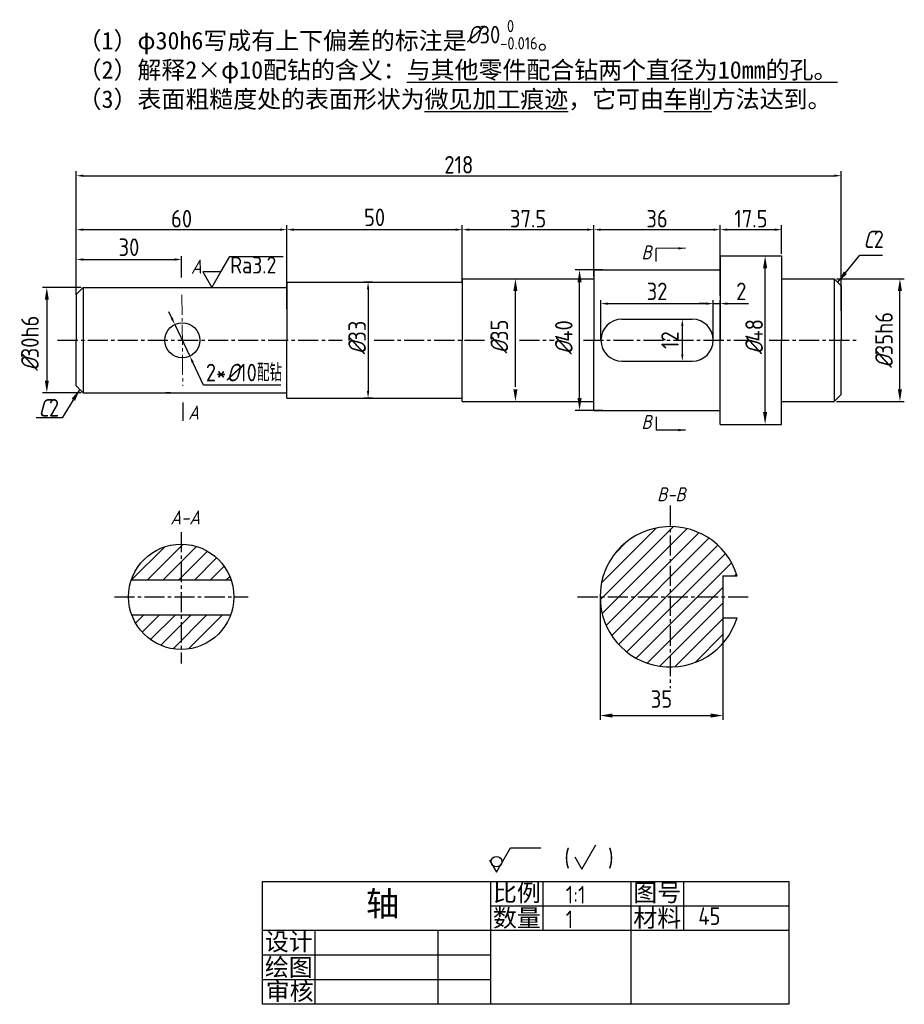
# Model space of a CAD drawing. Header units: millimetres. Extents: x 273 to 525, y -18 to 262.
import ezdxf

# ---------------------------------------------------------------- set-up
doc = ezdxf.new("R2010")
doc.units = ezdxf.units.MM
doc.header["$LTSCALE"] = 0.3
doc.header["$PDMODE"] = 3
doc.header["$PDSIZE"] = -4
doc.linetypes.add('CENTER2', pattern=[28.575, 19.05, -3.175, 3.175, -3.175])
for name, color, linetype, lineweight in [('CSX', 7, 'Continuous', 30), ('XDHX', 7, 'CENTER2', 9), ('轮廓线', 7, 'Continuous', 30)]:
    doc.layers.add(name, color=color, linetype=linetype, lineweight=lineweight)
for name, color, linetype in [('ST尺寸', 7, 'Continuous'), ('剖面线', 7, 'Continuous'), ('点化线', 7, 'CENTER2')]:
    doc.layers.add(name, color=color, linetype=linetype)
doc.layers.add('图框', color=7, linetype='Continuous', lineweight=30, plot=False)
doc.layers.add('实体层', color=7, linetype='Continuous', lineweight=30, plot=False)
doc.layers.add('细实线层', color=7, linetype='Continuous', plot=False)
doc.styles.add('HZ', font='gbeitc.shx', dxfattribs={"height": 5})
doc.styles.get("Standard").update_dxf_attribs({"font": 'gbenor.shx'})
doc.styles.add('SZ', font='gbenor.shx', dxfattribs={"bigfont": 'gbcbig.shx'})
doc.styles.add('样式 1', font='仿宋_GB2312.ttf', dxfattribs={"height": 3.5})
doc.styles.add('样式 2', font='仿宋_GB2312.ttf', dxfattribs={"height": 7})
doc.dimstyles.new('ISO-25', dxfattribs={"dimtxt": 5, "dimasz": 2, "dimexe": 1.25, "dimexo": 0.625, "dimtad": 1, "dimtoh": 1, "dimdsep": 46, "dimtxsty": 'Standard', "dimcen": 2.5, "dimadec": 0, "dimazin": 0, "dimtfac": 1, "dimtmove": 0, "dimatfit": 1, "dimfxl": 1, "dimarcsym": 0})
doc.dimstyles.new('机械图样', dxfattribs={"dimtxt": 5, "dimasz": 2, "dimexe": 1, "dimexo": 0, "dimgap": 1, "dimtad": 1, "dimtoh": 1, "dimdsep": 46, "dimtxsty": 'SZ', "dimcen": 2.5, "dimadec": 0, "dimazin": 0, "dimtfac": 1, "dimtmove": 0, "dimatfit": 3, "dimfxl": 1, "dimarcsym": 0})
doc.dimstyles.new('标注偏差', dxfattribs={"dimtxt": 5, "dimasz": 3.5, "dimexe": 1.25, "dimexo": 0.625, "dimtad": 1, "dimdec": 1, "dimdsep": 46, "dimtxsty": 'Standard', "dimcen": 2.5, "dimadec": 0, "dimazin": 0, "dimtol": 1, "dimtm": 1e-09, "dimtfac": 0.7, "dimtmove": 0, "dimatfit": 3, "dimfxl": 1, "dimtolj": 1, "dimarcsym": 0})

# ---------------------------------------------------------------- blocks, each defined once
blk = doc.blocks.new('*D4')
at = {"layer": 'Defpoints', "color": 0, "transparency": 16777216}
for p in [(348.97, 202.46), (288.97, 183.98), (348.97, 179.23)]:
    blk.add_point(p, dxfattribs=at)
at = {"layer": '剖面线', "color": 0, "lineweight": -2, "transparency": 16777216}
for p, q in [((288.97, 184.6), (288.97, 203.71)), ((290.97, 202.46), (346.97, 202.46)), ((348.97, 179.85), (348.97, 203.71))]:
    blk.add_line(p, q, dxfattribs=at)
at = {"layer": '剖面线', "color": 0, "transparency": 16777216}
for points in [[(290.97, 202.79), (290.97, 202.13), (288.97, 202.46)], [(346.97, 202.79), (346.97, 202.13), (348.97, 202.46)]]:
    blk.add_solid(points, dxfattribs=at)
at = {"layer": '剖面线', "color": 0, "transparency": 16777216, "insert": (318.97, 205.58), "char_height": 5, "attachment_point": 5}
blk.add_mtext('60', dxfattribs=at)
blk = doc.blocks.new('*D5')
at = {"layer": 'Defpoints', "color": 0, "transparency": 16777216}
for p in [(436.47, 202.46), (398.97, 188.48), (436.47, 188.48)]:
    blk.add_point(p, dxfattribs=at)
at = {"layer": '剖面线', "color": 0, "lineweight": -2, "transparency": 16777216}
for p, q in [((398.97, 189.1), (398.97, 203.71)), ((400.97, 202.46), (434.47, 202.46)), ((436.47, 189.1), (436.47, 203.71))]:
    blk.add_line(p, q, dxfattribs=at)
at = {"layer": '剖面线', "color": 0, "transparency": 16777216}
for points in [[(400.97, 202.79), (400.97, 202.13), (398.97, 202.46)], [(434.47, 202.79), (434.47, 202.13), (436.47, 202.46)]]:
    blk.add_solid(points, dxfattribs=at)
at = {"layer": '剖面线', "color": 0, "transparency": 16777216, "insert": (417.72, 205.58), "char_height": 5, "attachment_point": 5}
blk.add_mtext('37.5', dxfattribs=at)
blk = doc.blocks.new('*D6')
at = {"layer": 'Defpoints', "color": 0, "transparency": 16777216}
for p in [(472.47, 202.46), (472.47, 194.98), (436.47, 188.48)]:
    blk.add_point(p, dxfattribs=at)
at = {"layer": '剖面线', "color": 0, "lineweight": -2, "transparency": 16777216}
for p, q in [((436.47, 189.1), (436.47, 203.71)), ((438.47, 202.46), (470.47, 202.46)), ((472.47, 195.6), (472.47, 203.71))]:
    blk.add_line(p, q, dxfattribs=at)
at = {"layer": '剖面线', "color": 0, "transparency": 16777216}
for points in [[(438.47, 202.79), (438.47, 202.13), (436.47, 202.46)], [(470.47, 202.79), (470.47, 202.13), (472.47, 202.46)]]:
    blk.add_solid(points, dxfattribs=at)
at = {"layer": '剖面线', "color": 0, "transparency": 16777216, "insert": (454.47, 205.58), "char_height": 5, "attachment_point": 5}
blk.add_mtext('36', dxfattribs=at)
blk = doc.blocks.new('*D7')
at = {"layer": 'Defpoints', "color": 0, "transparency": 16777216}
for p in [(489.97, 202.46), (489.97, 194.98), (472.47, 182.98)]:
    blk.add_point(p, dxfattribs=at)
at = {"layer": '剖面线', "color": 0, "lineweight": -2, "transparency": 16777216}
for p, q in [((472.47, 183.6), (472.47, 203.71)), ((474.47, 202.46), (487.97, 202.46)), ((489.97, 195.6), (489.97, 203.71))]:
    blk.add_line(p, q, dxfattribs=at)
at = {"layer": '剖面线', "color": 0, "transparency": 16777216}
for points in [[(474.47, 202.79), (474.47, 202.13), (472.47, 202.46)], [(487.97, 202.79), (487.97, 202.13), (489.97, 202.46)]]:
    blk.add_solid(points, dxfattribs=at)
at = {"layer": '剖面线', "color": 0, "transparency": 16777216, "insert": (481.22, 205.58), "char_height": 5, "attachment_point": 5}
blk.add_mtext('17.5', dxfattribs=at)
blk = doc.blocks.new('*D8')
at = {"layer": 'Defpoints', "color": 0, "transparency": 16777216}
for p in [(506.97, 217.83), (288.97, 190.51), (506.97, 178.73)]:
    blk.add_point(p, dxfattribs=at)
at = {"layer": '剖面线', "color": 0, "lineweight": -2, "transparency": 16777216}
for p, q in [((288.97, 191.14), (288.97, 219.08)), ((506.97, 179.35), (506.97, 219.08)), ((290.97, 217.83), (504.97, 217.83))]:
    blk.add_line(p, q, dxfattribs=at)
at = {"layer": '剖面线', "color": 0, "transparency": 16777216}
for points in [[(290.97, 218.16), (290.97, 217.5), (288.97, 217.83)], [(504.97, 218.16), (504.97, 217.5), (506.97, 217.83)]]:
    blk.add_solid(points, dxfattribs=at)
at = {"layer": '剖面线', "color": 0, "transparency": 16777216, "insert": (397.97, 220.95), "char_height": 5, "attachment_point": 5}
blk.add_mtext('218', dxfattribs=at)
blk = doc.blocks.new('*D9')
at = {"layer": 'Defpoints', "color": 0, "transparency": 16777216}
for p in [(373.97, 187.48), (372.11, 154.48), (373.97, 154.48)]:
    blk.add_point(p, dxfattribs=at)
at = {"layer": '剖面线', "color": 0, "lineweight": -2, "transparency": 16777216}
for p, q in [((373.34, 187.48), (370.86, 187.48)), ((372.11, 185.48), (372.11, 156.48)), ((373.34, 154.48), (370.86, 154.48))]:
    blk.add_line(p, q, dxfattribs=at)
at = {"layer": '剖面线', "color": 0, "transparency": 16777216}
for points in [[(371.78, 185.48), (372.45, 185.48), (372.11, 187.48)], [(371.78, 156.48), (372.45, 156.48), (372.11, 154.48)]]:
    blk.add_solid(points, dxfattribs=at)
at = {"layer": '剖面线', "color": 0, "transparency": 16777216, "insert": (368.99, 171.68), "char_height": 5, "attachment_point": 5, "rotation": 90}
blk.add_mtext('{\\Fgbeitc|c0;%%C}33', dxfattribs=at)
blk = doc.blocks.new('*D10')
at = {"color": 0, "lineweight": -2, "transparency": 16777216}
for p, q in [((316.16, 177.27), (315.31, 179.08)), ((317.02, 175.47), (321.31, 166.43)), ((325.24, 158.15), (322.17, 164.63)), ((347.26, 158.15), (325.24, 158.15))]:
    blk.add_line(p, q, dxfattribs=at)
at = {"color": 0, "transparency": 16777216}
for points in [[(316.47, 177.42), (315.86, 177.13), (317.02, 175.47)], [(322.47, 164.77), (321.87, 164.48), (321.31, 166.43)]]:
    blk.add_solid(points, dxfattribs=at)
at = {"layer": 'Defpoints', "color": 0, "transparency": 16777216}
for p in [(317.02, 175.47), (321.31, 166.43)]:
    blk.add_point(p, dxfattribs=at)
at = {"color": 0, "transparency": 16777216, "insert": (336.75, 161.74), "char_height": 5, "attachment_point": 5, "style": 'SZ'}
blk.add_mtext('2*{\\Fgbeitc|c0;%%C}10配钻', dxfattribs=at)
blk = doc.blocks.new('*D23')
at = {"color": 0, "lineweight": -2, "transparency": 16777216}
for p, q in [((470.47, 181.38), (470.47, 182.38)), ((472.47, 170.98), (472.47, 182.38)), ((468.47, 181.38), (466.47, 181.38)), ((470.47, 181.38), (472.47, 181.38)), ((474.47, 181.38), (480.49, 181.38))]:
    blk.add_line(p, q, dxfattribs=at)
at = {"color": 0, "transparency": 16777216}
for points in [[(468.47, 181.71), (468.47, 181.04), (470.47, 181.38)], [(474.47, 181.71), (474.47, 181.04), (472.47, 181.38)]]:
    blk.add_solid(points, dxfattribs=at)
at = {"layer": 'Defpoints', "color": 0, "transparency": 16777216}
for p in [(470.47, 181.38), (472.47, 181.38), (472.47, 170.98)]:
    blk.add_point(p, dxfattribs=at)
at = {"color": 0, "transparency": 16777216, "insert": (478.48, 184.88), "char_height": 5, "attachment_point": 5, "style": 'SZ'}
blk.add_mtext('2', dxfattribs=at)
blk = doc.blocks.new('*D24')
at = {"color": 0, "lineweight": -2, "transparency": 16777216}
for p, q in [((438.47, 170.98), (438.47, 182.38)), ((470.47, 170.98), (470.47, 182.38)), ((440.47, 181.38), (468.47, 181.38))]:
    blk.add_line(p, q, dxfattribs=at)
at = {"color": 0, "transparency": 16777216}
for points in [[(440.47, 181.71), (440.47, 181.04), (438.47, 181.38)], [(468.47, 181.71), (468.47, 181.04), (470.47, 181.38)]]:
    blk.add_solid(points, dxfattribs=at)
at = {"layer": 'Defpoints', "color": 0, "transparency": 16777216}
for p in [(470.47, 181.38), (438.47, 170.98), (470.47, 170.98)]:
    blk.add_point(p, dxfattribs=at)
at = {"color": 0, "transparency": 16777216, "insert": (454.47, 184.88), "char_height": 5, "attachment_point": 5, "style": 'SZ'}
blk.add_mtext('32', dxfattribs=at)
blk = doc.blocks.new('*D25')
at = {"color": 0, "lineweight": -2, "transparency": 16777216}
for p, q in [((459.97, 176.98), (462.66, 176.98)), ((461.66, 174.98), (461.66, 166.98)), ((459.97, 164.98), (462.66, 164.98))]:
    blk.add_line(p, q, dxfattribs=at)
at = {"color": 0, "transparency": 16777216}
for points in [[(461.33, 174.98), (462, 174.98), (461.66, 176.98)], [(461.33, 166.98), (462, 166.98), (461.66, 164.98)]]:
    blk.add_solid(points, dxfattribs=at)
at = {"layer": 'Defpoints', "color": 0, "transparency": 16777216}
for p in [(459.97, 176.98), (459.97, 164.98), (461.66, 164.98)]:
    blk.add_point(p, dxfattribs=at)
at = {"color": 0, "transparency": 16777216, "insert": (458.16, 170.98), "char_height": 5, "attachment_point": 5, "rotation": 90, "style": 'SZ'}
blk.add_mtext('12', dxfattribs=at)
blk = doc.blocks.new('*D26')
at = {"color": 0, "lineweight": -2, "transparency": 16777216}
for p, q in [((348.97, 187.48), (348.97, 203.46)), ((350.97, 202.46), (396.97, 202.46)), ((398.97, 187.48), (398.97, 203.46))]:
    blk.add_line(p, q, dxfattribs=at)
at = {"color": 0, "transparency": 16777216}
for points in [[(350.97, 202.79), (350.97, 202.13), (348.97, 202.46)], [(396.97, 202.79), (396.97, 202.13), (398.97, 202.46)]]:
    blk.add_solid(points, dxfattribs=at)
at = {"layer": 'Defpoints', "color": 0, "transparency": 16777216}
for p in [(398.97, 202.46), (348.97, 187.48), (398.97, 187.48)]:
    blk.add_point(p, dxfattribs=at)
at = {"color": 0, "transparency": 16777216, "insert": (373.97, 205.96), "char_height": 5, "attachment_point": 5, "style": 'SZ'}
blk.add_mtext('50', dxfattribs=at)
blk = doc.blocks.new('*D27')
at = {"color": 0, "lineweight": -2, "transparency": 16777216}
for p, q in [((288.97, 183.98), (288.97, 194.95)), ((290.97, 193.95), (316.97, 193.95)), ((318.97, 193.95), (318.97, 194.95))]:
    blk.add_line(p, q, dxfattribs=at)
at = {"color": 0, "transparency": 16777216}
for points in [[(290.97, 194.29), (290.97, 193.62), (288.97, 193.95)], [(316.97, 194.29), (316.97, 193.62), (318.97, 193.95)]]:
    blk.add_solid(points, dxfattribs=at)
at = {"layer": 'Defpoints', "color": 0, "transparency": 16777216}
for p in [(318.97, 193.95), (318.97, 193.95), (288.97, 183.98)]:
    blk.add_point(p, dxfattribs=at)
at = {"color": 0, "transparency": 16777216, "insert": (303.97, 197.45), "char_height": 5, "attachment_point": 5, "style": 'SZ'}
blk.add_mtext('30', dxfattribs=at)

msp = doc.modelspace()

# ---------------------------------------------------------------- hatches: boundary and pattern name
h = msp.add_hatch()
h.set_pattern_fill('ANSI31', color=5)
h.paths.add_polyline_path([(458.228, 117.854, 0.4142136), (438.228, 97.854), (458.228, 97.854)])
h.paths.add_polyline_path([(458.228, 117.854), (458.228, 97.854), (473.228, 97.854), (473.228, 103.854), (477.307, 103.854, 0.3275382)])
h.paths.add_polyline_path([(458.228, 97.854), (438.228, 97.854, 0.4142136), (458.228, 77.854)])
h.paths.add_polyline_path([(473.228, 97.229), (473.228, 97.854), (458.228, 97.854), (458.228, 77.854, 0.2152504), (473.228, 84.625)])
h = msp.add_hatch()
h.set_pattern_fill('ANSI31', color=5)
h.paths.add_polyline_path([(318.864, 112.854, 0.3230373), (304.63, 102.587), (318.864, 102.587)])
h.paths.add_polyline_path([(318.864, 112.854), (318.864, 102.587), (333.098, 102.587, 0.3230373)])
h.paths.add_polyline_path([(318.864, 92.587), (304.819, 92.587, 0.312618), (318.864, 82.854)])
h.paths.add_polyline_path([(332.908, 92.587), (318.864, 92.587), (318.864, 82.854, 0.312618)])

# ---------------------------------------------------------------- linework, layer by layer
at = {"lineweight": 30}
for p, q in [((318.972, 188.789), (318.972, 193.955)), ((319.305, 153.167), (319.305, 148.001))]:
    msp.add_line(p, q, dxfattribs=at)
for p, q in [((330.142, 190.412), (332.702, 194.846)), ((332.702, 194.846), (347.959, 194.824))]:
    msp.add_line(p, q)
msp.add_lwpolyline([(330.142, 190.412), (325.022, 190.412), (327.582, 185.978)], close=True)
at = {"layer": 'CSX'}
for p, q in [((454.239, 193.376), (454.239, 197.115)), ((454.239, 149.109), (454.239, 145.37))]:
    msp.add_line(p, q, dxfattribs=at)
at = {"layer": 'CSX', "color": 5}
for p, q in [((333.098, 102.587), (304.63, 102.587)), ((332.908, 92.587), (304.819, 92.587))]:
    msp.add_line(p, q, dxfattribs=at)
at = {"layer": 'CSX'}
msp.add_circle((319.167, 170.949), 5, dxfattribs=at)
at = {"layer": 'CSX', "color": 5}
msp.add_circle((318.864, 97.854), 15, dxfattribs=at)
at = {"layer": 'ST尺寸'}
for p, q in [((408.712, 19.375), (412.712, 26.303)), ((412.712, 26.303), (421.301, 26.303)), ((433.042, 20.299), (437.042, 27.227)), ((406.712, 22.839), (408.712, 19.375)), ((431.042, 23.763), (433.042, 20.299))]:
    msp.add_line(p, q, dxfattribs=at)
msp.add_circle((408.712, 22.385), 1.511, dxfattribs=at)
at = {"layer": 'XDHX'}
msp.add_line((319.025, 183.928), (319.309, 157.97), dxfattribs=at)
at = {"layer": '剖面线'}
for p, q in [((481.842, 194.978), (486.512, 194.978)), ((438.971, 190.978), (431.128, 190.978)), ((485.262, 150.478), (485.262, 191.478)), ((414.266, 188.478), (415.352, 188.478)), ((505.592, 188.478), (524.93, 188.478)), ((290.342, 185.978), (279.315, 185.978)), ((314.749, 185.978), (316.942, 185.978)), ((414.102, 157.723), (414.102, 185.723)), ((432.378, 154.478), (432.378, 187.478)), ((280.565, 182.478), (280.565, 159.478)), ((523.68, 156.978), (523.68, 184.978)), ((290.342, 155.978), (279.315, 155.978)), ((315.945, 155.978), (314.442, 155.978)), ((414.266, 153.478), (415.352, 153.478)), ((505.592, 153.478), (524.93, 153.478)), ((438.971, 150.978), (431.128, 150.978)), ((481.842, 146.978), (486.512, 146.978))]:
    msp.add_line(p, q, dxfattribs=at)
at = {"layer": '剖面线', "color": 5}
for p, q in [((438.228, 97.229), (438.228, 62.773)), ((473.228, 97.229), (473.228, 62.773)), ((441.728, 64.023), (469.728, 64.023))]:
    msp.add_line(p, q, dxfattribs=at)
at = {"layer": '剖面线'}
for points in [[(484.679, 191.478), (485.845, 191.478), (485.262, 194.978)], [(431.795, 187.478), (432.961, 187.478), (432.378, 190.978)], [(413.518, 184.978), (414.685, 184.978), (414.102, 188.478)], [(523.097, 184.978), (524.263, 184.978), (523.68, 188.478)], [(279.982, 182.478), (281.148, 182.478), (280.565, 185.978)], [(279.982, 159.478), (281.148, 159.478), (280.565, 155.978)], [(413.518, 156.978), (414.685, 156.978), (414.102, 153.478)], [(431.795, 154.478), (432.961, 154.478), (432.378, 150.978)], [(523.097, 156.978), (524.263, 156.978), (523.68, 153.478)], [(484.679, 150.478), (485.845, 150.478), (485.262, 146.978)]]:
    msp.add_solid(points, dxfattribs=at)
at = {"layer": '剖面线', "color": 5}
for points in [[(441.728, 64.607), (441.728, 63.44), (438.228, 64.023)], [(469.728, 64.607), (469.728, 63.44), (473.228, 64.023)]]:
    msp.add_solid(points, dxfattribs=at)
at = {"layer": '实体层'}
for p, q in [((342.055, -18.247), (342.055, 16.753)), ((342.055, 16.753), (492.055, 16.753)), ((492.055, 16.753), (492.055, -18.247)), ((492.055, -18.247), (342.055, -18.247))]:
    msp.add_line(p, q, dxfattribs=at)
at = {"layer": '点化线'}
for p, q in [((283.641, 170.978), (364.693, 170.978)), ((373.843, 170.978), (405.857, 170.978)), ((415.29, 170.978), (425.16, 170.978)), ((433.458, 170.978), (480.245, 170.978)), ((486.413, 170.978), (511.259, 170.978)), ((458.228, 123.864), (458.228, 71.844)), ((318.864, 116.3), (318.864, 78.873)), ((299.819, 97.854), (337.909, 97.854)), ((431.842, 97.854), (480.534, 97.854))]:
    msp.add_line(p, q, dxfattribs=at)
at = {"layer": '细实线层'}
for p, q in [((407.055, -18.247), (407.055, 16.753)), ((422.055, 2.753), (422.055, 16.753)), ((447.055, -18.247), (447.055, 16.753)), ((462.055, 2.753), (462.055, 16.753)), ((492.055, 9.753), (407.055, 9.753)), ((492.055, 2.753), (342.055, 2.753)), ((357.055, -18.247), (357.055, 2.753)), ((392.055, -18.247), (392.055, 2.753)), ((407.055, -4.247), (342.055, -4.247)), ((407.055, -11.247), (342.055, -11.247))]:
    msp.add_line(p, q, dxfattribs=at)
at = {"layer": '轮廓线'}
for p, q in [((472.467, 194.978), (489.967, 194.978)), ((472.467, 194.978), (472.467, 170.978)), ((489.967, 194.978), (489.967, 170.978)), ((436.467, 190.978), (472.467, 190.978)), ((436.467, 190.978), (436.467, 170.978)), ((398.967, 188.478), (436.467, 188.478)), ((398.967, 188.478), (398.967, 170.978)), ((489.967, 188.478), (504.967, 188.478)), ((504.967, 188.478), (506.967, 186.478)), ((504.967, 188.478), (504.967, 153.478)), ((288.967, 183.978), (290.967, 185.978)), ((290.967, 185.978), (348.967, 185.978)), ((290.967, 185.978), (290.967, 155.978)), ((348.967, 187.478), (398.967, 187.478)), ((348.967, 187.478), (348.967, 170.978)), ((506.967, 186.478), (506.967, 170.978)), ((288.967, 183.978), (288.967, 170.978)), ((444.467, 176.978), (464.467, 176.978)), ((288.967, 157.978), (288.967, 170.978)), ((291.967, 170.978), (291.967, 170.978)), ((291.967, 170.978), (291.967, 170.978)), ((341.967, 170.978), (341.967, 170.978)), ((341.967, 170.978), (341.967, 170.978)), ((348.967, 154.478), (348.967, 170.978)), ((398.967, 153.478), (398.967, 170.978)), ((436.467, 150.978), (436.467, 170.978)), ((438.467, 170.978), (438.467, 170.978)), ((438.467, 170.978), (438.467, 170.978)), ((470.467, 170.978), (470.467, 170.978)), ((470.467, 170.978), (470.467, 170.978)), ((472.467, 146.978), (472.467, 170.978)), ((489.967, 146.978), (489.967, 170.978)), ((506.967, 155.478), (506.967, 170.978)), ((444.467, 164.978), (464.467, 164.978)), ((288.967, 157.978), (290.967, 155.978)), ((290.967, 155.978), (348.967, 155.978)), ((348.967, 154.478), (398.967, 154.478)), ((506.967, 155.478), (504.967, 153.478)), ((398.967, 153.478), (436.467, 153.478)), ((489.967, 153.478), (504.967, 153.478)), ((436.467, 150.978), (472.467, 150.978)), ((472.467, 146.978), (489.967, 146.978))]:
    msp.add_line(p, q, dxfattribs=at)
at = {"layer": '轮廓线', "color": 5}
for p, q in [((473.228, 103.854), (477.307, 103.854)), ((473.228, 103.854), (473.228, 91.854)), ((473.228, 91.854), (477.307, 91.854))]:
    msp.add_line(p, q, dxfattribs=at)
at = {"layer": '轮廓线'}
for centre, start, end in [((444.467, 170.978), 90, 180), ((464.467, 170.978), 0, 90), ((444.467, 170.978), 180, 270), ((464.467, 170.978), 270, 0)]:
    msp.add_arc(centre, 6, start, end, dxfattribs=at)
at = {"layer": '轮廓线', "color": 5}
msp.add_arc((458.228, 97.854), 20, 17.4576, 342.5424, dxfattribs=at)

# ---------------------------------------------------------------- texts
at = {"attachment_point": 1}
for s, width, gutter_width, heights, insert, char_height in [('{\\fFangSong_GB2312|b0|i0|c134|p49;（1）φ30h6写成有上下偏差的标注是\\A1;\\Fgbeitc|c0;\\C5;%%C\\Fgbenor|c134;30\\H0.7x;\\S 0^ -0.016;\\A0;\\fFangSong_GB2312|b0|i0|c134|p49;\\H1.42857x;\\C256;。\\P\\pxqj;（2）解释2×φ10配钻的含义：\\L\\C5;与其他零件配合钻两个直径为10mm的孔\\C256;。\\l\\P（3）表面粗糙度处的表面形状为\\L\\C5;微见加工痕迹\\l\\C256;，它可由\\L\\C5;车削\\l\\C256;方法达到。}', 247.43319, 10, [52.064], (289.346, 262.218), 5), ('{\\Fgbeitc|c134;B}', 33.34541, 20, [0], (450.001, 197.97), 4), ('{\\Fgbeitc|c134;A}', 33.34541, 20, [0], (321.65, 193.932), 4), ('{\\Fgbeitc|c134;A}', 33.34541, 20, [0], (320.831, 152.355), 4), ('{\\Fgbeitc|c134;B}', 33.34541, 20, [0], (450.001, 149.665), 4), ('{\\Fgbeitc|c134;B-B}', 33.34541, 20, [0], (454.449, 129.051), 4), ('{\\Fgbeitc|c134;A-A}', 33.34541, 20, [0], (315.763, 122.454), 4), ('\\pxi-3,l4,t4;(    )', 35.06368, 10, [0], (423.062, 25.905), 5)]:
    msp.add_mtext_dynamic_manual_height_columns(s, width=width, gutter_width=gutter_width, heights=heights, dxfattribs=dict(at, insert=insert, char_height=char_height))
at = {"insert": (332.826, 194.774), "char_height": 4.8, "attachment_point": 1, "style": 'SZ'}
msp.add_mtext_dynamic_manual_height_columns('Ra{\\Fgbenor|c134;3.2}', width=30.17021, gutter_width=20, heights=[0], dxfattribs=at)
at = {"layer": 'ST尺寸', "char_height": 5, "attachment_point": 1, "style": 'HZ'}
for s, insert in [('{\\Fgbenor|c0;1:1}', (428.445, 15.445)), ('{\\Fgbenor|c0;1}', (428.445, 8.445)), ('{\\Fgbenor|c0;45}', (466.224, 9.378))]:
    msp.add_mtext_dynamic_manual_height_columns(s, width=25, gutter_width=25, heights=[0], dxfattribs=dict(at, insert=insert))
at = {"layer": '剖面线', "char_height": 5, "attachment_point": 1}
for width, insert in [(5.58857, (513.157, 202.2)), (9.88385, (278.113, 154.208))]:
    msp.add_mtext_dynamic_manual_height_columns('{\\Fgbeitc|c0;C}2', width=width, gutter_width=12.5, heights=[0], dxfattribs=dict(at, insert=insert))
at = {"layer": '剖面线', "color": 7, "insert": (275.76, 170.039), "char_height": 5, "attachment_point": 5, "rotation": 90}
msp.add_mtext('\\A1;{\\Fgbeitc|c0;%%C}30h6', dxfattribs=at)
at = {"layer": '剖面线', "char_height": 5, "attachment_point": 5, "rotation": 90}
for s, insert in [('\\A1;{\\Fgbeitc|c0;%%C}35h6', (519.142, 170.978)), ('\\A1;{\\Fgbeitc|c0;%%C}35', (409.513, 171.942)), ('\\A1;{\\Fgbeitc|c0;%%C}40', (427.904, 171.741))]:
    msp.add_mtext(s, dxfattribs=dict(at, insert=insert))
at = {"layer": '剖面线', "insert": (482.137, 171.946), "char_height": 5, "width": 5.52083, "attachment_point": 5, "rotation": 90}
msp.add_mtext('\\A1;{\\Fgbeitc|c0;%%C}48', dxfattribs=at)
at = {"layer": '剖面线', "insert": (455.728, 68.733), "char_height": 5, "attachment_point": 5}
msp.add_mtext('\\A1;35', dxfattribs=at)
at = {"layer": '图框', "attachment_point": 5}
for s, insert, char_height, width, style in [('比例', (414.523, 13.319), 5, 22.67104, '样式 1'), ('图号', (454.523, 13.319), 5, 22.67104, '样式 1'), ('轴', (376.274, 10.045), 7, 90, '样式 2'), ('数量', (414.515, 6.059), 5, 22.67104, '样式 1'), ('材料', (454.515, 6.059), 5, 22.67104, '样式 1'), ('设计', (349.523, -0.681), 5, 22.67104, '样式 1'), ('绘图', (349.515, -7.941), 5, 22.67104, '样式 1'), ('审核', (349.765, -14.809), 5, 22.67104, '样式 1')]:
    msp.add_mtext(s, dxfattribs=dict(at, insert=insert, char_height=char_height, width=width, style=style))

# ---------------------------------------------------------------- dimensions: what is measured, and where the dimension line sits
for base, p1, p2, picture, middle in [((398.967, 202.459), (348.967, 187.478), (398.967, 187.478), '*D26', (373.967, 205.959)), ((318.972, 193.9548), (288.9671, 183.9781), (318.972, 193.9548), '*D27', (303.9696, 197.4548)), ((470.467, 181.376), (438.467, 170.978), (470.467, 170.978), '*D24', (454.467, 184.876)), ((472.467, 181.376), (470.467, 181.376), (472.467, 170.978), '*D23', (478.478, 184.876))]:
    dim = msp.add_linear_dim(base=base, p1=p1, p2=p2, dimstyle='机械图样')
    dim.commit()
    dim.dimension.update_dxf_attribs({"geometry": picture, "text_midpoint": middle})
dim = msp.add_diameter_dim_2p(p1=(317.023, 175.466), p2=(321.312, 166.432), text='2*{\\Fgbeitc|c0;%%C}10配钻', dimstyle='机械图样')
dim.commit()
dim.dimension.update_dxf_attribs({"geometry": '*D10', "text_midpoint": (336.749, 161.735)})
dim = msp.add_linear_dim(base=(461.663, 164.978), p1=(459.972, 176.978), p2=(459.972, 164.978), angle=90, dimstyle='机械图样')
dim.commit()
dim.dimension.update_dxf_attribs({"geometry": '*D25', "text_midpoint": (458.163, 170.978)})
at = {"layer": '剖面线'}
for base, p1, p2, picture, middle in [((506.967, 217.829), (288.967, 190.514), (506.967, 178.728), '*D8', (397.967, 220.954)), ((348.967, 202.459), (288.967, 183.978), (348.967, 179.228), '*D4', (318.967, 205.584)), ((436.467, 202.459), (398.967, 188.478), (436.467, 188.478), '*D5', (417.717, 205.584))]:
    dim = msp.add_linear_dim(base=base, p1=p1, p2=p2, dimstyle='ISO-25', dxfattribs=at)
    dim.commit()
    dim.dimension.update_dxf_attribs({"geometry": picture, "text_midpoint": middle})
for base, p1, p2, picture, middle in [((472.467, 202.459), (436.467, 188.478), (472.467, 194.978), '*D6', (454.467, 205.584)), ((489.967, 202.459), (472.467, 182.978), (489.967, 194.978), '*D7', (481.217, 205.584))]:
    dim = msp.add_linear_dim(base=base, p1=p1, p2=p2, dimstyle='ISO-25', override={"dimtmove": 1}, dxfattribs=at)
    dim.commit()
    dim.dimension.update_dxf_attribs({"geometry": picture, "text_midpoint": middle})
dim = msp.add_linear_dim(base=(372.113, 154.478), p1=(373.967, 187.478), p2=(373.967, 154.478), angle=90, text='{\\Fgbeitc|c0;%%C}<>', dimstyle='ISO-25', dxfattribs=at)
dim.commit()
dim.dimension.update_dxf_attribs({"geometry": '*D9', "text_midpoint": (372.113, 171.677), "dimtype": 160})

# ---------------------------------------------------------------- leaders
for points in [[(462.542, 197.152), (454.239, 197.115)], [(462.555, 145.346), (454.239, 145.37)]]:
    msp.add_leader(points, dimstyle='机械图样', override={"dimgap": 1, "dimtad": 0})
for points in [[(505.967, 187.478), (512.226, 195.221), (518.746, 195.221)], [(289.967, 156.978), (284.938, 148.878), (277.51, 148.878)]]:
    msp.add_leader(points, dimstyle='标注偏差', override={"dimgap": 0.625, "dimtad": 0}, dxfattribs=at)

doc.saveas('drawing.dxf')
